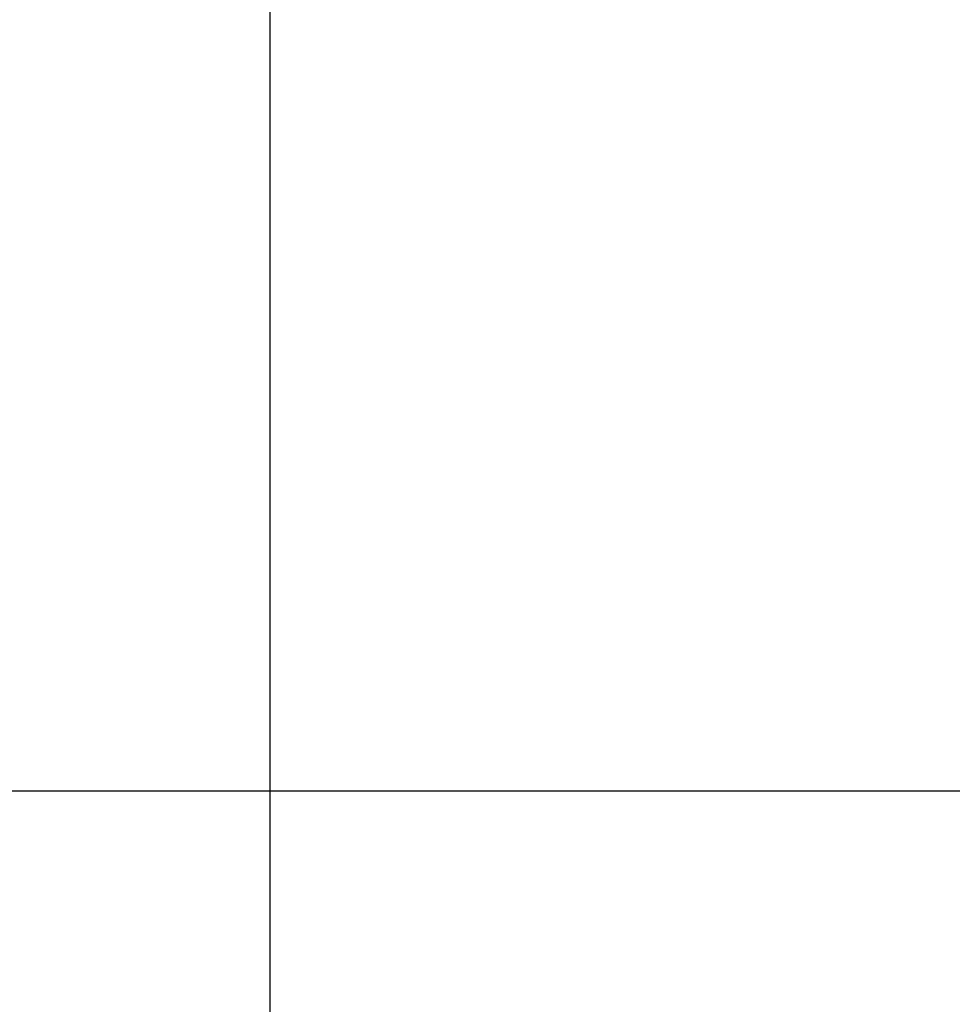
# Model space of a CAD drawing. Header units: millimetres. Extents: x -273 to 273, y -334 to 261.
# Tile 190 of 204: x -17 to 47, y 122 to 189. Entities that reach past the tile are written whole.
import ezdxf

# ---------------------------------------------------------------- set-up
doc = ezdxf.new("R2010")
doc.units = ezdxf.units.MM
doc.layers.add('Livello 01', color=7, linetype='Continuous')

msp = doc.modelspace()

# ---------------------------------------------------------------- linework, layer by layer
at = {"layer": 'Livello 01', "color": 254, "true_color": 0xcad1ee}
for p, q in [((0, 241.35, -566.65), (0, -328.65, -566.65)), ((0, 241.35, 18.35), (0, 31.35, 18.35)), ((0, 241.35, -551.65), (0, -333.65, -551.65)), ((0, 241.35, 33.35), (0, 14.35, 33.35)), ((-123, 136.35, 18.35), (123, 136.35, 18.35))]:
    msp.add_line(p, q, dxfattribs=at)

doc.saveas('drawing.dxf')
